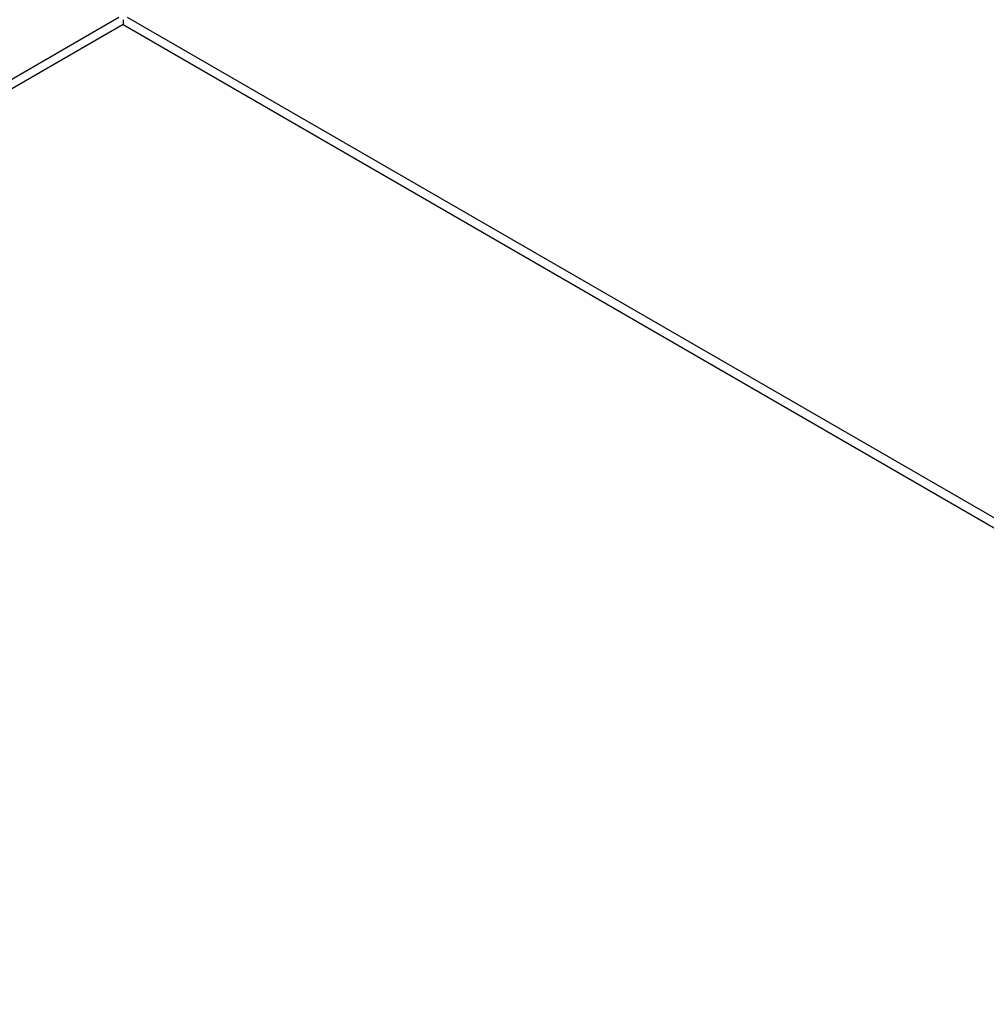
# Model space of a CAD drawing. Header units: inches. Extents: x 3 to 173, y 3 to 113.
# Tile 43 of 59: x 145.31 to 150.25, y 54.52 to 59.54. Entities that reach past the tile are written whole.
import ezdxf

# ---------------------------------------------------------------- set-up
doc = ezdxf.new("R2010")
doc.units = ezdxf.units.IN
doc.header["$LTSCALE"] = 10.4
doc.header["$MEASUREMENT"] = 0
doc.layers.add('Visible Edges(ANSI)', color=7, linetype='Continuous', lineweight=25)
doc.layers.add('Visible Tangent Edges(ANSI)', color=7, linetype='Continuous', lineweight=25)

msp = doc.modelspace()

# ---------------------------------------------------------------- linework, layer by layer
at = {"layer": 'Visible Edges(ANSI)'}
msp.add_line((145.8399, 59.54472), (145.8399, 59.51941), dxfattribs=at)
at = {"layer": 'Visible Tangent Edges(ANSI)'}
for p, q in [((139.38397, 55.8427), (145.81798, 59.55738)), ((145.86182, 59.55738), (154.50324, 54.56825)), ((145.8399, 59.51941), (139.40589, 55.80473)), ((145.8399, 59.51941), (154.50324, 54.51763))]:
    msp.add_line(p, q, dxfattribs=at)

doc.saveas('drawing.dxf')
